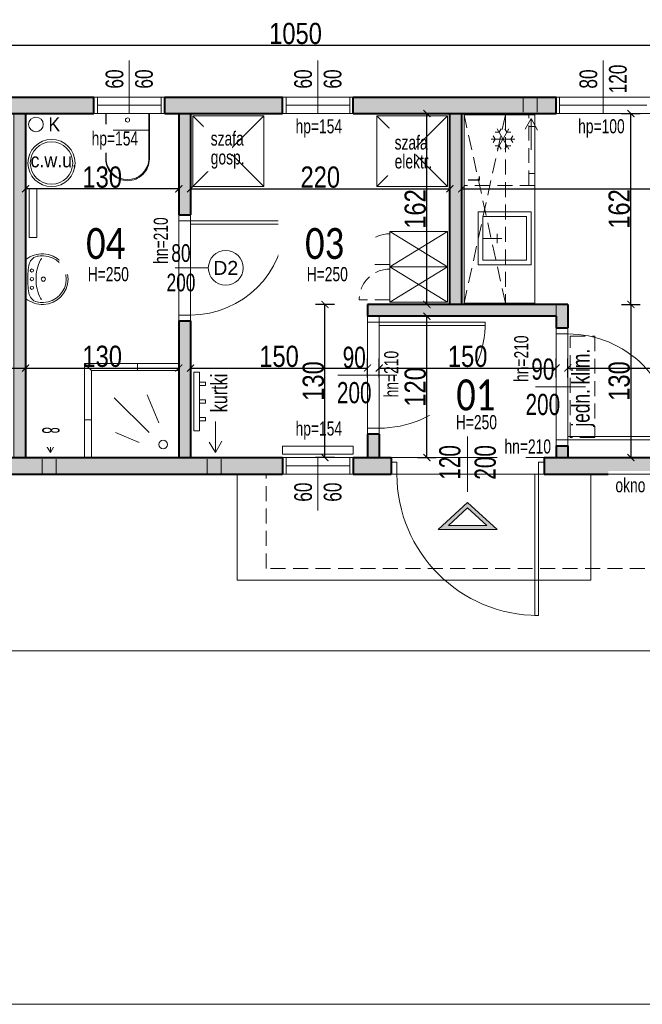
# Model space of a CAD drawing. Header units: millimetres. Extents: x -1089 to 15716, y 0 to 2047.
# Tile 3 of 5: x 1797 to 2325, y 381 to 1217. Entities that reach past the tile are written whole.
import ezdxf
from ezdxf.enums import TextEntityAlignment as Align

# ---------------------------------------------------------------- set-up
doc = ezdxf.new("R2010")
doc.units = ezdxf.units.MM
doc.header["$PDMODE"] = 35
doc.header["$PDSIZE"] = -5
doc.linetypes.add('DASHED', pattern=[19.05, 12.7, -6.35])
for name, color, linetype, lineweight, plot in [('_niewidoczna', 121, 'Continuous', 30, False), ('_obwiednie', 21, 'Continuous', 9, False), ('_powierzchnie', 30, 'Continuous', 9, False)]:
    doc.layers.add(name, color=color, linetype=linetype, lineweight=lineweight, plot=plot)
for name, color, linetype, lineweight in [('_opisy', 7, 'Continuous', 13), ('_symbole', 7, 'Continuous', 13), ('_widok', 7, 'Continuous', 15), ('_wymiary', 7, 'Continuous', 15), ('A_drzwi_okna', 161, 'Continuous', 9), ('A_opisy pomieszczen', 181, 'Continuous', 13), ('A_przerywana konstrukcja', 253, 'DASHED', 5), ('A_wyposażenie_elektr', 50, 'Continuous', 5), ('A_ściany proj.', 7, 'Continuous', 40), ('AG__wymiary', 164, 'Continuous', 13), ('AG_A_wyposażenie_elektr', 20, 'Continuous', 5), ('AG_A_wyposażenie_sanitarne', 84, 'Continuous', 0), ('AG_opis stolarka', 7, 'Continuous', 9)]:
    doc.layers.add(name, color=color, linetype=linetype, lineweight=lineweight)
doc.layers.add('A_HATCH', color=8, linetype='Continuous')
doc.layers.add('AG_A_wyposażenie_meble', color=7, linetype='Continuous', lineweight=0, true_color=0x7f7f7f)
doc.styles.add('1_100', font='arial.ttf', dxfattribs={"width": 0.8, "height": 25})
doc.styles.add('1_50', font='arial.ttf', dxfattribs={"width": 0.8, "height": 18})
doc.styles.add('ARCHAG', font='calibri.ttf', dxfattribs={"width": 0.8})
doc.styles.get("Standard").update_dxf_attribs({"font": 'arial.ttf'})
doc.dimstyles.new('1_50', dxfattribs={"dimtxt": 18, "dimasz": 6, "dimexe": 8, "dimexo": 0.625, "dimtad": 1, "dimdec": 0, "dimtxsty": '1_50', "dimblk": 'ARCHTICK', "dimcen": 2.5, "dimclrd": 256, "dimclre": 256, "dimclrt": 256, "dimadec": 0, "dimazin": 0, "dimtfac": 1, "dimtmove": 1, "dimatfit": 3, "dimldrblk": 'ARCHTICK', "dimfxl": 8, "dimfxlon": 1, "dimarcsym": 0})

# ---------------------------------------------------------------- blocks, each defined once
blk = doc.blocks.new('D100')
blk.add_line((-65, -25), (-65, 25))
for points in [[(-5, 10), (-8, 10), (-8, 130), (-5, 130)], [(-125, 0), (-130, 0), (-130, 10), (-125, 10)], [(0, 0), (-5, 0), (-5, 10), (0, 10)]]:
    blk.add_lwpolyline(points, close=True)
blk.add_arc((-5, 10), 120, 90, 180)
blk = doc.blocks.new('symbol wejście drugorzędne')
h = blk.add_hatch(color=256)
edge = h.paths.add_edge_path()
edge.add_line((-50, 45.8), (50, 45.8))
h.paths.add_polyline_path([(-50, 45.8), (50, 45.8), (0, 0)])
h.paths.add_polyline_path([(0, 9.2), (32.5, 39), (-32.5, 39)], flags=16)
for points in [[(-50, 45.8), (50, 45.8), (0, 0), (-50, 45.8)], [(-32.5, 39), (32.5, 39), (0, 9.2)]]:
    blk.add_lwpolyline(points, close=True)
blk = doc.blocks.new('zlew 1-komor2')
for points in [[(-22.5, 0), (22.5, 0), (22.5, -45), (-22.5, -45)], [(-18.5, -4), (18.5, -4), (18.5, -41), (-18.5, -41)]]:
    blk.add_lwpolyline(points, close=True)
for points in [[(0, -20), (0, -4)], [(-4, -16), (4, -16)]]:
    blk.add_lwpolyline(points)
blk = doc.blocks.new('LODÓWKA_SYMBOL')
for p, q in [((-12, 27), (-29.32, 17)), ((-12, 17), (-29.32, 27)), ((-29.32, 23.69), (-26.46, 25.35)), ((-26.46, 28.65), (-26.46, 25.35)), ((-23.53, 30.35), (-20.66, 28.69)), ((-20.66, 12), (-20.66, 32)), ((-17.8, 30.35), (-20.66, 28.69)), ((-14.87, 28.65), (-14.87, 25.35)), ((-12, 23.69), (-14.87, 25.35)), ((-29.32, 20.31), (-26.46, 18.65)), ((-26.46, 18.65), (-26.46, 15.35)), ((-12, 20.31), (-14.87, 18.65)), ((-14.87, 18.65), (-14.87, 15.35)), ((-23.53, 13.65), (-20.66, 15.31)), ((-17.8, 13.65), (-20.66, 15.31))]:
    blk.add_line(p, q)
blk = doc.blocks.new('LODÓWKA 60')
at = {"linetype": 'DASHED'}
for p, q in [((-50, -65), (-50, -70)), ((-10, -65), (-10, -70))]:
    blk.add_line(p, q, dxfattribs=at)
blk.add_lwpolyline([(-60, -10), (0, -10), (0, -70), (-60, -70)], close=True, dxfattribs=at)
blk.add_lwpolyline([(-60, -70), (-60, -65), (0, -65)], dxfattribs=at)
blk.add_blockref('LODÓWKA_SYMBOL', (0, -65))
at = {"insert": (-50.56, -18.38), "char_height": 10, "width": 12, "attachment_point": 5, "style": 'ARCHAG'}
blk.add_mtext('\\pxql;{\\W0.7;L}', dxfattribs=at)
blk = doc.blocks.new('szafka socjal 30x49')
for p, q in [((0, 0), (-49, 30)), ((-49, 0), (0, 30))]:
    blk.add_line(p, q)
at = {"linetype": 'DASHED'}
blk.add_line((-49, 2), (-75, 2), dxfattribs=at)
blk.add_lwpolyline([(-49, 30), (0, 30), (0, 0), (-49, 0)], close=True)
blk.add_arc((-49, 2), 26, 90, 180, dxfattribs=at)
blk = doc.blocks.new('PRYSZNIC_80')
for points in [[(74, 0), (80, 0), (80, 74), (80, 80), (0, 80), (0, 74)], [(35, 80), (35, 74)], [(74, 74), (80, 80)], [(17.01, 29.51), (26.81, 53.15)], [(25.31, 21.22), (54.75, 50.65)], [(74, 32), (80, 32)], [(33.61, 12.92), (53.59, 21.2)]]:
    blk.add_lwpolyline(points)
blk.add_lwpolyline([(74, 0), (74, 74), (0, 74), (0, 0)], close=True)
blk.add_circle((13.21, 11.13), 3.65)
blk = doc.blocks.new('UMYWALKA 2')
for points in [[(36, -0.01, -0.404815), (15.14, -21.41, -0.176085), (0.3, -16.65, -0.232056), (0, -16.04), (0, 0), (0, 16.04, -0.232056), (0.3, 16.65, -0.176085), (15.14, 21.41, -0.404715), (36, -0.01)], [(13.52, 17.65, 0.040596), (12.77, 16.26, 0.125199), (8.9, 0, 0.125199), (12.77, -16.26, 0.040596), (13.52, -17.65)]]:
    blk.add_lwpolyline(points, format="xyb")
for points in [[(34.41, 0, 0.404815), (15.1, 19.82, 0.074583), (9.68, 19.35, 0.158422), (5.03, 16.49, 0.150216), (2.71, 11.61, 0.021002), (1.94, 4.65, 0.008328), (1.82, 0, 0.008328), (1.94, -4.65, 0.021002), (2.71, -11.61, 0.150216), (5.03, -16.49, 0.158422), (9.68, -19.35, 0.074583), (15.1, -19.82, 0.404815)], [(6.7, 0, 1), (3.99, 0, 1)], [(16.84, 0, 1), (13.35, 0, 1)]]:
    blk.add_lwpolyline(points, format="xyb", close=True)
for centre in [(5.34, 7.35), (5.34, -7.35)]:
    blk.add_circle(centre, 1.35)
blk = doc.blocks.new('WC 2')
blk.add_line((14, -18.5), (14, 18.5))
for points in [[(51.8, -12.9, 0.192948), (57, 0, 0.192948), (51.8, 12.9, 0.196246), (38.5, 18.5), (0, 18.5), (0, 0), (0, -18.5), (38.5, -18.5, 0.196246), (51.8, -12.9)], [(0, -18.15), (39.71, -18.15, 0.383501), (56, 0, 0.383501), (39.71, 18.15), (0, 18.15)]]:
    blk.add_lwpolyline(points, format="xyb")
blk.add_lwpolyline([(7.25, 0, 1), (3.75, 0, 1)], format="xyb", close=True)
blk = doc.blocks.new('D80')
blk.add_line((45, 35), (45, -15))
for points in [[(0, 10), (5, 10), (5, 0), (0, 0)], [(85, 10), (90, 10), (90, 0), (85, 0)], [(5, 0), (8, 0), (8, -80), (5, -80)]]:
    blk.add_lwpolyline(points, close=True)
blk.add_arc((5, 0), 80, 270, 0)
blk = doc.blocks.new('D2')
blk.add_circle((0, 0), 28.1)
at = {"insert": (0, 0), "char_height": 22.5, "width": 43.215, "attachment_point": 5}
blk.add_mtext('D2', dxfattribs=at)
blk = doc.blocks.new('D90')
blk.add_line((50, 35), (50, -15))
for points in [[(0, 10), (5, 10), (5, 0), (0, 0)], [(95, 10), (100, 10), (100, 0), (95, 0)], [(5, 0), (8, 0), (8, -90), (5, -90)]]:
    blk.add_lwpolyline(points, close=True)
blk.add_arc((5, 0), 90, 270, 0)
blk = doc.blocks.new('_ArchTick')
at = {"color": 0, "linetype": 'ByBlock', "const_width": 0.15}
blk.add_lwpolyline([(-0.5, -0.5), (0.5, 0.5)], dxfattribs=at)
blk = doc.blocks.new('*D22')
at = {"layer": 'AG__wymiary', "lineweight": -2, "ltscale": 50}
for p, q in [((1802.1, 913.42), (1802.1, 929.42)), ((1932.1, 913.42), (1932.1, 929.42)), ((1802.1, 921.42), (1932.1, 921.42))]:
    blk.add_line(p, q, dxfattribs=at)
at = {"layer": 'Defpoints', "color": 0, "ltscale": 50}
for p in [(1932.1, 921.42), (1802.1, 845.4), (1932.1, 845.4)]:
    blk.add_point(p, dxfattribs=at)
at = {"layer": 'AG__wymiary', "lineweight": -2, "ltscale": 50, "xscale": 6, "yscale": 6, "zscale": 6, "rotation": 180}
blk.add_blockref('_ArchTick', (1802.1, 921.42), dxfattribs=at)
at = {"layer": 'AG__wymiary', "lineweight": -2, "ltscale": 50, "xscale": 6, "yscale": 6, "zscale": 6}
blk.add_blockref('_ArchTick', (1932.1, 921.42), dxfattribs=at)
at = {"layer": 'AG__wymiary', "ltscale": 50, "insert": (1867.1, 931.25), "char_height": 18, "attachment_point": 5, "style": '1_50'}
blk.add_mtext('130', dxfattribs=at)
blk = doc.blocks.new('*D23')
at = {"layer": 'AG__wymiary', "lineweight": -2, "ltscale": 50}
for p, q in [((1942.1, 1081.56), (1942.1, 1065.56)), ((2162.1, 1081.56), (2162.1, 1065.56)), ((1942.1, 1073.56), (2162.1, 1073.56))]:
    blk.add_line(p, q, dxfattribs=at)
at = {"layer": 'Defpoints', "color": 0, "ltscale": 50}
for p in [(1942.1, 1137.4), (2162.1, 1137.4), (2162.1, 1073.56)]:
    blk.add_point(p, dxfattribs=at)
at = {"layer": 'AG__wymiary', "lineweight": -2, "ltscale": 50, "xscale": 6, "yscale": 6, "zscale": 6, "rotation": 180}
blk.add_blockref('_ArchTick', (1942.1, 1073.56), dxfattribs=at)
at = {"layer": 'AG__wymiary', "lineweight": -2, "ltscale": 50, "xscale": 6, "yscale": 6, "zscale": 6}
blk.add_blockref('_ArchTick', (2162.1, 1073.56), dxfattribs=at)
at = {"layer": 'AG__wymiary', "ltscale": 50, "insert": (2052.1, 1083.37), "char_height": 18, "attachment_point": 5, "style": '1_50'}
blk.add_mtext('220', dxfattribs=at)
blk = doc.blocks.new('*D24')
at = {"layer": 'AG__wymiary', "lineweight": -2, "ltscale": 50}
for p, q in [((2172.1, 1081.56), (2172.1, 1065.56)), ((2542.1, 1081.56), (2542.1, 1065.56)), ((2172.1, 1073.56), (2542.1, 1073.56))]:
    blk.add_line(p, q, dxfattribs=at)
at = {"layer": 'Defpoints', "color": 0, "ltscale": 50}
for p in [(2172.1, 1137.4), (2542.1, 1137.4), (2542.1, 1073.56)]:
    blk.add_point(p, dxfattribs=at)
at = {"layer": 'AG__wymiary', "lineweight": -2, "ltscale": 50, "xscale": 6, "yscale": 6, "zscale": 6, "rotation": 180}
blk.add_blockref('_ArchTick', (2172.1, 1073.56), dxfattribs=at)
at = {"layer": 'AG__wymiary', "lineweight": -2, "ltscale": 50, "xscale": 6, "yscale": 6, "zscale": 6}
blk.add_blockref('_ArchTick', (2542.1, 1073.56), dxfattribs=at)
at = {"layer": 'AG__wymiary', "ltscale": 50, "insert": (2357.1, 1083.38), "char_height": 18, "attachment_point": 5, "style": '1_50'}
blk.add_mtext('370', dxfattribs=at)
blk = doc.blocks.new('*D25')
at = {"layer": 'AG__wymiary', "lineweight": -2, "ltscale": 50}
for p, q in [((1520.1, 913.42), (1520.1, 929.42)), ((1802.1, 929.42), (1802.1, 913.42)), ((1520.1, 921.42), (1802.1, 921.42))]:
    blk.add_line(p, q, dxfattribs=at)
at = {"layer": 'Defpoints', "color": 0, "ltscale": 50}
for p in [(1802.1, 1137.4), (1802.1, 921.42), (1520.1, 831.4)]:
    blk.add_point(p, dxfattribs=at)
at = {"layer": 'AG__wymiary', "lineweight": -2, "ltscale": 50, "xscale": 6, "yscale": 6, "zscale": 6, "rotation": 180}
blk.add_blockref('_ArchTick', (1520.1, 921.42), dxfattribs=at)
at = {"layer": 'AG__wymiary', "lineweight": -2, "ltscale": 50, "xscale": 6, "yscale": 6, "zscale": 6}
blk.add_blockref('_ArchTick', (1802.1, 921.42), dxfattribs=at)
at = {"layer": 'AG__wymiary', "ltscale": 50, "insert": (1661.1, 931.24), "char_height": 18, "attachment_point": 5, "style": '1_50'}
blk.add_mtext('282', dxfattribs=at)
blk = doc.blocks.new('*D26')
at = {"layer": 'AG__wymiary', "lineweight": -2, "ltscale": 50}
for p, q in [((2102.1, 913.42), (2102.1, 929.42)), ((2252.1, 913.42), (2252.1, 929.42)), ((2102.1, 921.42), (2252.1, 921.42))]:
    blk.add_line(p, q, dxfattribs=at)
at = {"layer": 'Defpoints', "color": 0, "ltscale": 50}
for p in [(2252.1, 921.42), (2102.1, 845.4), (2252.1, 845.4)]:
    blk.add_point(p, dxfattribs=at)
at = {"layer": 'AG__wymiary', "lineweight": -2, "ltscale": 50, "xscale": 6, "yscale": 6, "zscale": 6, "rotation": 180}
blk.add_blockref('_ArchTick', (2102.1, 921.42), dxfattribs=at)
at = {"layer": 'AG__wymiary', "lineweight": -2, "ltscale": 50, "xscale": 6, "yscale": 6, "zscale": 6}
blk.add_blockref('_ArchTick', (2252.1, 921.42), dxfattribs=at)
at = {"layer": 'AG__wymiary', "ltscale": 50, "insert": (2177.1, 931.24), "char_height": 18, "attachment_point": 5, "style": '1_50'}
blk.add_mtext('150', dxfattribs=at)
blk = doc.blocks.new('*D27')
at = {"layer": 'AG__wymiary', "lineweight": -2, "ltscale": 50}
for p, q in [((2262.1, 913.42), (2262.1, 929.42)), ((2542.1, 913.42), (2542.1, 929.42)), ((2262.1, 921.42), (2542.1, 921.42))]:
    blk.add_line(p, q, dxfattribs=at)
at = {"layer": 'Defpoints', "color": 0, "ltscale": 50}
for p in [(2542.1, 921.42), (2262.1, 845.4), (2542.1, 845.4)]:
    blk.add_point(p, dxfattribs=at)
at = {"layer": 'AG__wymiary', "lineweight": -2, "ltscale": 50, "xscale": 6, "yscale": 6, "zscale": 6, "rotation": 180}
blk.add_blockref('_ArchTick', (2262.1, 921.42), dxfattribs=at)
at = {"layer": 'AG__wymiary', "lineweight": -2, "ltscale": 50, "xscale": 6, "yscale": 6, "zscale": 6}
blk.add_blockref('_ArchTick', (2542.1, 921.42), dxfattribs=at)
at = {"layer": 'AG__wymiary', "ltscale": 50, "insert": (2402.1, 931.24), "char_height": 18, "attachment_point": 5, "style": '1_50'}
blk.add_mtext('280', dxfattribs=at)
blk = doc.blocks.new('*D29')
at = {"layer": 'AG__wymiary', "lineweight": -2, "ltscale": 50}
for p, q in [((2134.54, 965.4), (2150.54, 965.4)), ((2142.54, 845.4), (2142.54, 965.4)), ((2134.54, 845.4), (2150.54, 845.4))]:
    blk.add_line(p, q, dxfattribs=at)
at = {"layer": 'Defpoints', "color": 0, "ltscale": 50}
for p in [(2102.1, 965.4), (2142.54, 965.4), (2102.1, 845.4)]:
    blk.add_point(p, dxfattribs=at)
at = {"layer": 'AG__wymiary', "lineweight": -2, "ltscale": 50, "xscale": 6, "yscale": 6, "zscale": 6}
for p, rotation in [((2142.54, 965.4), 90), ((2142.54, 845.4), 270)]:
    blk.add_blockref('_ArchTick', p, dxfattribs=dict(at, rotation=rotation))
at = {"layer": 'AG__wymiary', "ltscale": 50, "insert": (2132.72, 905.4), "char_height": 18, "attachment_point": 5, "rotation": 90, "style": '1_50'}
blk.add_mtext('120', dxfattribs=at)
blk = doc.blocks.new('*D30')
at = {"layer": 'AG__wymiary', "lineweight": -2, "ltscale": 50}
for p, q in [((2307.56, 1137.4), (2323.56, 1137.4)), ((2315.56, 975.4), (2315.56, 1137.4)), ((2307.56, 975.4), (2323.56, 975.4))]:
    blk.add_line(p, q, dxfattribs=at)
at = {"layer": 'Defpoints', "color": 0, "ltscale": 50}
for p in [(2172.1, 1137.4), (2315.56, 1137.4), (2172.1, 975.4)]:
    blk.add_point(p, dxfattribs=at)
at = {"layer": 'AG__wymiary', "lineweight": -2, "ltscale": 50, "xscale": 6, "yscale": 6, "zscale": 6}
for p, rotation in [((2315.56, 1137.4), 90), ((2315.56, 975.4), 270)]:
    blk.add_blockref('_ArchTick', p, dxfattribs=dict(at, rotation=rotation))
at = {"layer": 'AG__wymiary', "ltscale": 50, "insert": (2305.74, 1056.4), "char_height": 18, "attachment_point": 5, "rotation": 90, "style": '1_50'}
blk.add_mtext('162', dxfattribs=at)
blk = doc.blocks.new('*D31')
at = {"layer": 'AG__wymiary', "lineweight": -2, "ltscale": 50}
for p, q in [((2307.56, 975.4), (2323.56, 975.4)), ((2315.56, 975.4), (2315.56, 845.4)), ((2307.56, 845.4), (2323.56, 845.4))]:
    blk.add_line(p, q, dxfattribs=at)
at = {"layer": 'Defpoints', "color": 0, "ltscale": 50}
for p in [(2262.1, 975.4), (2262.1, 845.4), (2315.56, 845.4)]:
    blk.add_point(p, dxfattribs=at)
at = {"layer": 'AG__wymiary', "lineweight": -2, "ltscale": 50, "xscale": 6, "yscale": 6, "zscale": 6}
for p, rotation in [((2315.56, 975.4), 90), ((2315.56, 845.4), 270)]:
    blk.add_blockref('_ArchTick', p, dxfattribs=dict(at, rotation=rotation))
at = {"layer": 'AG__wymiary', "ltscale": 50, "insert": (2305.73, 910.4), "char_height": 18, "attachment_point": 5, "rotation": 90, "style": '1_50'}
blk.add_mtext('130', dxfattribs=at)
blk = doc.blocks.new('*D33')
at = {"layer": 'AG__wymiary', "lineweight": -2, "ltscale": 50}
for p, q in [((1506.1, 1187.44), (1506.1, 1203.44)), ((2556.1, 1187.44), (2556.1, 1203.44)), ((1506.1, 1195.44), (2556.1, 1195.44))]:
    blk.add_line(p, q, dxfattribs=at)
at = {"layer": 'Defpoints', "color": 0, "ltscale": 50}
for p in [(2556.1, 1195.44), (1506.1, 1151.4), (2556.1, 1151.4)]:
    blk.add_point(p, dxfattribs=at)
at = {"layer": 'AG__wymiary', "lineweight": -2, "ltscale": 50, "xscale": 6, "yscale": 6, "zscale": 6, "rotation": 180}
blk.add_blockref('_ArchTick', (1506.1, 1195.44), dxfattribs=at)
at = {"layer": 'AG__wymiary', "lineweight": -2, "ltscale": 50, "xscale": 6, "yscale": 6, "zscale": 6}
blk.add_blockref('_ArchTick', (2556.1, 1195.44), dxfattribs=at)
at = {"layer": 'AG__wymiary', "ltscale": 50, "insert": (2031.1, 1205.25), "char_height": 18, "attachment_point": 5, "style": '1_50'}
blk.add_mtext('1050', dxfattribs=at)
blk = doc.blocks.new('*D35')
at = {"layer": 'AG__wymiary', "lineweight": -2, "ltscale": 50}
for p, q in [((1802.1, 1081.56), (1802.1, 1065.56)), ((1932.1, 1081.56), (1932.1, 1065.56)), ((1932.1, 1073.56), (1802.1, 1073.56))]:
    blk.add_line(p, q, dxfattribs=at)
at = {"layer": 'Defpoints', "color": 0, "ltscale": 50}
for p in [(1802.1, 1137.4), (1932.1, 1137.4), (1802.1, 1073.56)]:
    blk.add_point(p, dxfattribs=at)
at = {"layer": 'AG__wymiary', "lineweight": -2, "ltscale": 50, "xscale": 6, "yscale": 6, "zscale": 6, "rotation": 180}
blk.add_blockref('_ArchTick', (1802.1, 1073.56), dxfattribs=at)
at = {"layer": 'AG__wymiary', "lineweight": -2, "ltscale": 50, "xscale": 6, "yscale": 6, "zscale": 6}
blk.add_blockref('_ArchTick', (1932.1, 1073.56), dxfattribs=at)
at = {"layer": 'AG__wymiary', "ltscale": 50, "insert": (1867.1, 1083.38), "char_height": 18, "attachment_point": 5, "style": '1_50'}
blk.add_mtext('130', dxfattribs=at)
blk = doc.blocks.new('*D37')
at = {"layer": 'AG__wymiary', "lineweight": -2, "ltscale": 50}
for p, q in [((1942.1, 913.42), (1942.1, 929.42)), ((2092.1, 913.42), (2092.1, 929.42)), ((1942.1, 921.42), (2092.1, 921.42))]:
    blk.add_line(p, q, dxfattribs=at)
at = {"layer": 'Defpoints', "color": 0, "ltscale": 50}
for p in [(2092.1, 921.42), (1942.1, 845.4), (2092.1, 845.4)]:
    blk.add_point(p, dxfattribs=at)
at = {"layer": 'AG__wymiary', "lineweight": -2, "ltscale": 50, "xscale": 6, "yscale": 6, "zscale": 6, "rotation": 180}
blk.add_blockref('_ArchTick', (1942.1, 921.42), dxfattribs=at)
at = {"layer": 'AG__wymiary', "lineweight": -2, "ltscale": 50, "xscale": 6, "yscale": 6, "zscale": 6}
blk.add_blockref('_ArchTick', (2092.1, 921.42), dxfattribs=at)
at = {"layer": 'AG__wymiary', "ltscale": 50, "insert": (2017.1, 931.24), "char_height": 18, "attachment_point": 5, "style": '1_50'}
blk.add_mtext('150', dxfattribs=at)
blk = doc.blocks.new('*D38')
at = {"layer": 'AG__wymiary', "lineweight": -2, "ltscale": 50}
for p, q in [((2064.08, 975.4), (2048.08, 975.4)), ((2056.08, 845.4), (2056.08, 975.4)), ((2064.08, 845.4), (2048.08, 845.4))]:
    blk.add_line(p, q, dxfattribs=at)
at = {"layer": 'Defpoints', "color": 0, "ltscale": 50}
for p in [(2056.08, 975.4), (2092.1, 975.4), (2092.1, 845.4)]:
    blk.add_point(p, dxfattribs=at)
at = {"layer": 'AG__wymiary', "lineweight": -2, "ltscale": 50, "xscale": 6, "yscale": 6, "zscale": 6}
for p, rotation in [((2056.08, 975.4), 90), ((2056.08, 845.4), 270)]:
    blk.add_blockref('_ArchTick', p, dxfattribs=dict(at, rotation=rotation))
at = {"layer": 'AG__wymiary', "ltscale": 50, "insert": (2046.26, 910.4), "char_height": 18, "attachment_point": 5, "rotation": 90, "style": '1_50'}
blk.add_mtext('130', dxfattribs=at)
blk = doc.blocks.new('*D39')
at = {"layer": 'AG__wymiary', "lineweight": -2, "ltscale": 50}
for p, q in [((2134.54, 1137.4), (2150.54, 1137.4)), ((2142.54, 975.4), (2142.54, 1137.4)), ((2134.54, 975.4), (2150.54, 975.4))]:
    blk.add_line(p, q, dxfattribs=at)
at = {"layer": 'Defpoints', "color": 0, "ltscale": 50}
for p in [(2092.1, 1137.4), (2142.54, 1137.4), (2092.1, 975.4)]:
    blk.add_point(p, dxfattribs=at)
at = {"layer": 'AG__wymiary', "lineweight": -2, "ltscale": 50, "xscale": 6, "yscale": 6, "zscale": 6}
for p, rotation in [((2142.54, 1137.4), 90), ((2142.54, 975.4), 270)]:
    blk.add_blockref('_ArchTick', p, dxfattribs=dict(at, rotation=rotation))
at = {"layer": 'AG__wymiary', "ltscale": 50, "insert": (2132.72, 1056.4), "char_height": 18, "attachment_point": 5, "rotation": 90, "style": '1_50'}
blk.add_mtext('162', dxfattribs=at)

msp = doc.modelspace()

# ---------------------------------------------------------------- hatches: boundary and pattern name
at = {"layer": 'A_HATCH', "ltscale": 50}
h = msp.add_hatch(color=256, dxfattribs=at)
h.dxf.hatch_style = 1
h.paths.add_polyline_path([(2020.1, 831.4), (1520.1, 831.4), (1520.1, 845.4), (2020.1, 845.4)])
h.paths.add_polyline_path([(2332.1, 1137.4), (2556.1, 1137.4), (2556.1, 1151.4), (2332.1, 1151.4)])
h.paths.add_polyline_path([(2080.1, 1137.4), (2252.1, 1137.4), (2252.1, 1151.4), (2080.1, 1151.4)])
h.paths.add_polyline_path([(2352.1, 831.4), (2242.1, 831.4), (2242.1, 845.4), (2352.1, 845.4)])
h.paths.add_polyline_path([(2542.1, 931.4), (2556.1, 931.4), (2556.1, 831.4), (2542.1, 831.4)])
h.paths.add_polyline_path([(2542.1, 1137.4), (2556.1, 1137.4), (2556.1, 1051.4), (2542.1, 1051.4)])
h.paths.add_polyline_path([(1506.1, 831.4), (1520.1, 831.4), (1520.1, 911.4), (1506.1, 911.4)])
h.paths.add_polyline_path([(1520.1, 1071.4), (1506.1, 1071.4), (1506.1, 1151.4), (1520.1, 1151.4)])
h.paths.add_polyline_path([(2542.1, 831.4), (2472.1, 831.4), (2472.1, 845.4), (2542.1, 845.4)])
h.paths.add_polyline_path([(2112.1, 831.4), (2080.1, 831.4), (2080.1, 845.4), (2112.1, 845.4)])
h.paths.add_polyline_path([(1860.1, 1137.4), (1860.1, 1151.4), (1520.1, 1151.4), (1520.1, 1137.4)])
h.paths.add_polyline_path([(1920.1, 1151.4), (2020.1, 1151.4), (2020.1, 1137.4), (1920.1, 1137.4)])
h = msp.add_hatch(color=256, dxfattribs=at)
h.dxf.hatch_style = 1
h.paths.add_polyline_path([(1792.1, 845.4), (1802.1, 845.4), (1802.1, 1137.4), (1792.1, 1137.4)])
h.paths.add_polyline_path([(2162.1, 975.4), (2172.1, 975.4), (2172.1, 1137.4), (2162.1, 1137.4)])
h.paths.add_polyline_path([(2092.1, 965.4), (2252.1, 965.4), (2252.1, 975.4), (2092.1, 975.4)])
h.paths.add_polyline_path([(1932.1, 1137.4), (1942.1, 1137.4), (1942.1, 1051.4), (1932.1, 1051.4)])
h.paths.add_polyline_path([(1932.1, 961.4), (1942.1, 961.4), (1942.1, 845.4), (1932.1, 845.4)])
h.paths.add_polyline_path([(2092.1, 845.4), (2102.1, 845.4), (2102.1, 865.4), (2092.1, 865.4)])
h.paths.add_polyline_path([(2252.1, 975.4), (2262.1, 975.4), (2262.1, 955.4), (2252.1, 955.4)])
h.paths.add_polyline_path([(2262.1, 855.4), (2252.1, 855.4), (2252.1, 845.4), (2262.1, 845.4)])

# ---------------------------------------------------------------- linework, layer by layer
at = {"layer": '_obwiednie', "ltscale": 50}
for points in [[(1520.1, 1137.4), (2020.1, 1137.4), (2020.1, 1151.4), (1520.1, 1151.4)], [(2080.1, 1137.4), (2252.1, 1137.4), (2252.1, 1151.4), (2080.1, 1151.4)], [(1792.1, 1137.4), (1802.1, 1137.4), (1802.1, 845.4), (1792.1, 845.4)], [(2162.1, 975.4), (2172.1, 975.4), (2172.1, 1137.4), (2162.1, 1137.4)], [(2092.1, 965.4), (2252.1, 965.4), (2252.1, 975.4), (2092.1, 975.4)], [(2252.1, 975.4), (2262.1, 975.4), (2262.1, 955.4), (2252.1, 955.4)], [(1932.1, 845.4), (1942.1, 845.4), (1942.1, 961.4), (1932.1, 961.4)], [(2092.1, 845.4), (2102.1, 845.4), (2102.1, 865.4), (2092.1, 865.4)], [(2262.1, 855.4), (2252.1, 855.4), (2252.1, 845.4), (2262.1, 845.4)], [(2020.1, 831.4), (1520.1, 831.4), (1520.1, 845.4), (2020.1, 845.4)], [(2112.1, 831.4), (2080.1, 831.4), (2080.1, 845.4), (2112.1, 845.4)]]:
    msp.add_lwpolyline(points, close=True, dxfattribs=at)
at = {"layer": '_opisy'}
msp.add_lwpolyline([(1981.6, 831.4), (1981.6, 741.4), (2281.6, 741.4), (2281.6, 831.4)], dxfattribs=at)
at = {"layer": '_symbole'}
for points in [[(2231.1, 1106.7), (2231.1, 1133.14), (2236.5, 1123.39), (2231.1, 1133.14), (2225.97, 1124.16)], [(1823.1, 876.1), (1823.1, 849.66), (1828.5, 859.41), (1823.1, 849.66), (1817.97, 858.64)], [(1963.1, 876.1), (1963.1, 849.66), (1968.5, 859.41), (1963.1, 849.66), (1957.97, 858.64)]]:
    msp.add_lwpolyline(points, dxfattribs=at)
at = {"layer": '_widok'}
for points in [[(1860.1, 1151.4), (1920.1, 1151.4), (1920.1, 1137.4), (1860.1, 1137.4)], [(2020.1, 1151.4), (2080.1, 1151.4), (2080.1, 1137.4), (2020.1, 1137.4)], [(2252.1, 1151.4), (2332.1, 1151.4), (2332.1, 1137.4), (2252.1, 1137.4)], [(2020.1, 831.4), (2080.1, 831.4), (2080.1, 845.4), (2020.1, 845.4)], [(2556.1, 681.4), (1356.1, 681.4), (1356.1, 381.4), (2556.1, 381.4)]]:
    msp.add_lwpolyline(points, close=True, dxfattribs=at)
at = {"layer": '_wymiary'}
msp.add_line((2112.1, 831.4), (2242.1, 831.4), dxfattribs=at)
at = {"layer": 'A_drzwi_okna'}
for p, q in [((1890.1, 1182.4), (1890.1, 1137.4)), ((2050.1, 1182.4), (2050.1, 1137.4)), ((2292.1, 1182.4), (2292.1, 1137.4)), ((1863.1, 1144.4), (1917.1, 1144.4)), ((2023.1, 1144.4), (2077.1, 1144.4)), ((2255.1, 1144.4), (2329.1, 1144.4)), ((2050.1, 800.4), (2050.1, 845.4)), ((2023.1, 838.4), (2077.1, 838.4))]:
    msp.add_line(p, q, dxfattribs=at)
for points in [[(1860.1, 1151.4), (1860.1, 1137.4), (1863.1, 1137.4), (1863.1, 1151.4)], [(1920.1, 1151.4), (1920.1, 1137.4), (1917.1, 1137.4), (1917.1, 1151.4)], [(2020.1, 1151.4), (2020.1, 1137.4), (2023.1, 1137.4), (2023.1, 1151.4)], [(2080.1, 1151.4), (2080.1, 1137.4), (2077.1, 1137.4), (2077.1, 1151.4)], [(2252.1, 1151.4), (2252.1, 1137.4), (2255.1, 1137.4), (2255.1, 1151.4)], [(2020.1, 831.4), (2020.1, 845.4), (2023.1, 845.4), (2023.1, 831.4)], [(2080.1, 831.4), (2080.1, 845.4), (2077.1, 845.4), (2077.1, 831.4)]]:
    msp.add_lwpolyline(points, close=True, dxfattribs=at)
at = {"layer": 'A_opisy pomieszczen'}
for points in [[(1896.19, 1011.88), (1843.88, 1011.88), (1843.88, 1042.07), (1896.19, 1042.07)], [(2081.96, 1011.88), (2029.64, 1011.88), (2029.64, 1042.07), (2081.96, 1042.07)]]:
    msp.add_lwpolyline(points, close=True, dxfattribs=at)
at = {"layer": 'A_przerywana konstrukcja'}
for points in [[(2224.1, 1151.37), (2224.1, 1133.4)], [(2236.1, 1151.37), (2236.1, 1133.4)], [(1816.1, 831.43), (1816.1, 849.4)], [(1828.1, 831.43), (1828.1, 849.4)], [(1956.1, 831.43), (1956.1, 849.4)], [(1968.1, 831.43), (1968.1, 849.4)]]:
    msp.add_lwpolyline(points, dxfattribs=at)
at = {"layer": 'A_wyposażenie_elektr'}
for points in [[(1805.1, 1032.13), (1805.1, 1073.4), (1811.76, 1073.4), (1811.76, 1032.13)], [(2080.1, 848.4), (2020.1, 848.4), (2020.1, 855.06), (2080.1, 855.06)]]:
    msp.add_lwpolyline(points, close=True, dxfattribs=at)
at = {"layer": 'A_wyposażenie_elektr', "linetype": 'DASHED'}
msp.add_lwpolyline([(2264.1, 948.4), (2285.1, 948.4), (2285.1, 862.4), (2264.1, 862.4)], close=True, dxfattribs=at)
at = {"layer": 'A_ściany proj.'}
for p, q in [((1506.1, 1151.4), (1860.1, 1151.4)), ((1860.1, 1137.4), (1860.1, 1151.4)), ((1920.1, 1137.4), (1920.1, 1151.4)), ((1920.1, 1151.4), (2020.1, 1151.4)), ((2020.1, 1137.4), (2020.1, 1151.4)), ((2080.1, 1137.4), (2080.1, 1151.4)), ((2080.1, 1151.4), (2252.1, 1151.4)), ((2252.1, 1137.4), (2252.1, 1151.4)), ((1520.1, 1137.4), (1860.1, 1137.4)), ((1802.1, 1137.4), (1802.1, 845.4)), ((1920.1, 1137.4), (2020.1, 1137.4)), ((1932.1, 1137.4), (1932.1, 1051.4)), ((1942.1, 1137.4), (1942.1, 1051.4)), ((2080.1, 1137.4), (2252.1, 1137.4)), ((2162.1, 975.4), (2162.1, 1137.4)), ((2172.1, 975.4), (2172.1, 1137.4)), ((1932.1, 1051.4), (1942.1, 1051.4)), ((2262.1, 975.4), (2092.1, 975.4)), ((2092.1, 975.4), (2092.1, 965.4)), ((2262.1, 975.4), (2262.1, 955.4)), ((1932.1, 961.4), (1942.1, 961.4)), ((1932.1, 961.4), (1932.1, 845.4)), ((1942.1, 961.4), (1942.1, 845.4)), ((2252.1, 965.4), (2092.1, 965.4)), ((2252.1, 965.4), (2252.1, 955.4)), ((2092.1, 865.4), (2092.1, 845.4)), ((2102.1, 865.4), (2102.1, 845.4)), ((2252.1, 855.4), (2252.1, 845.4)), ((2262.1, 855.4), (2262.1, 845.4)), ((1520.1, 845.4), (2020.1, 845.4)), ((2020.1, 845.4), (2020.1, 831.4)), ((2080.1, 845.4), (2080.1, 831.4)), ((2080.1, 845.4), (2112.1, 845.4)), ((2242.1, 845.4), (2352.1, 845.4)), ((1506.1, 831.4), (2020.1, 831.4)), ((2080.1, 831.4), (2112.1, 831.4)), ((2242.1, 831.4), (2352.1, 831.4))]:
    msp.add_line(p, q, dxfattribs=at)
for points in [[(2102.1, 965.4), (2092.1, 965.4)], [(2252.1, 955.4), (2262.1, 955.4)], [(2102.1, 865.4), (2092.1, 865.4)], [(2252.1, 855.4), (2262.1, 855.4)], [(2112.1, 845.4), (2112.1, 831.4)], [(2242.1, 845.4), (2242.1, 831.4)]]:
    msp.add_lwpolyline(points, dxfattribs=at)
at = {"layer": 'AG_A_wyposażenie_meble'}
for points in [[(1944.1, 1075.4), (1944.1, 1135.4), (2004.1, 1135.4), (2004.1, 1075.4)], [(2100.1, 1075.4), (2100.1, 1135.4), (2160.1, 1135.4), (2160.1, 1075.4)], [(2234.1, 976.4), (2174.1, 976.4), (2174.1, 1136.4), (2234.1, 1136.4)], [(1944.72, 917.98), (1949.72, 917.98), (1949.72, 867.98), (1944.72, 867.98)], [(1954.72, 909.48), (1949.72, 909.48), (1949.72, 906.48), (1954.72, 906.48)], [(1954.72, 894.48), (1949.72, 894.48), (1949.72, 891.48), (1954.72, 891.48)], [(1954.72, 879.48), (1949.72, 879.48), (1949.72, 876.48), (1954.72, 876.48)]]:
    msp.add_lwpolyline(points, close=True, dxfattribs=at)
for points in [[(2004.1, 1075.4), (1944.1, 1135.4)], [(1944.1, 1075.4), (2004.1, 1135.4)], [(2160.1, 1075.4), (2100.1, 1135.4)], [(2100.1, 1075.4), (2160.1, 1135.4)]]:
    msp.add_lwpolyline(points, dxfattribs=at)
at = {"layer": 'AG_A_wyposażenie_meble', "linetype": 'DASHED'}
msp.add_lwpolyline([(2209.1, 976.4), (2174.1, 976.4), (2174.1, 1136.4), (2209.1, 1136.4)], close=True, dxfattribs=at)
for points in [[(2209.1, 976.4), (2174.1, 1136.4)], [(2209.1, 1136.4), (2174.1, 976.4)]]:
    msp.add_lwpolyline(points, dxfattribs=at)
at = {"layer": 'AG_A_wyposażenie_sanitarne'}
for centre, radius in [((1810.85, 1128.15), 6.25), ((1824.1, 1095.4), 20), ((1824.1, 1095.4), 18)]:
    msp.add_circle(centre, radius, dxfattribs=at)

# ---------------------------------------------------------------- block references
at = {"layer": '_symbole', "xscale": 0.5, "yscale": 0.4999999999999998, "zscale": 0.5, "rotation": 180}
msp.add_blockref('symbol wejście drugorzędne', (2177.1, 807.25), dxfattribs=at)
at = {"layer": 'A_drzwi_okna', "xscale": -1}
for name, p, rotation in [('D80', (1942.1, 1051.4), 89.99999999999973), ('D90', (2102.1, 965.4), 89.99999999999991), ('D100', (2242.1, 841.4), 180)]:
    msp.add_blockref(name, p, dxfattribs=dict(at, rotation=rotation))
at = {"layer": 'A_drzwi_okna', "rotation": 90.00000000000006}
msp.add_blockref('D90', (2262.1, 855.4), dxfattribs=at)
at = {"layer": 'AG_A_wyposażenie_elektr', "rotation": 89.99999999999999}
msp.add_blockref('LODÓWKA 60', (2164.1, 1136.4), dxfattribs=at)
at = {"layer": 'AG_A_wyposażenie_meble', "rotation": 359.9999999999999}
for p in [(2160.1, 1007.4), (2160.1, 977.4)]:
    msp.add_blockref('szafka socjal 30x49', p, dxfattribs=at)
at = {"layer": 'AG_A_wyposażenie_sanitarne', "xscale": -1}
for name, p, rotation in [('WC 2', (1888.6, 1137.4), 89.9999999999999), ('zlew 1-komor2', (2186.01, 1031.4), 90.00000000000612), ('UMYWALKA 2', (1802.1, 996.88), 180)]:
    msp.add_blockref(name, p, dxfattribs=dict(at, rotation=rotation))
msp.add_blockref('PRYSZNIC_80', (1932.1, 845.4), dxfattribs=at)
at = {"layer": 'AG_opis stolarka', "xscale": 0.5250000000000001, "yscale": 0.5250000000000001, "zscale": 0.5250000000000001}
msp.add_blockref('D2', (1971.87, 1006.4), dxfattribs=at)

# ---------------------------------------------------------------- texts
at = {"layer": '_niewidoczna', "insert": (1973.39, 883.87), "char_height": 14, "width": 12, "attachment_point": 7, "rotation": 90, "style": '1_100'}
msp.add_mtext('\\pxql;{\\W0.7;kurtki}', dxfattribs=at)
at = {"layer": '_opisy', "style": '1_100', "width": 0.9}
for s, p in [('K', (1821.43, 1118.61)), ('c.w.u.', (1806.3, 1088.15))]:
    msp.add_text(s, height=12, dxfattribs=at).set_placement(p, align=Align.BOTTOM_LEFT)
at = {"layer": '_opisy', "attachment_point": 5, "rotation": 90, "style": '1_100'}
for s, insert, char_height in [('\\pxqc;{\\W0.7;60\\P60}', (1890.1, 1166.71), 15), ('\\pxqc;{\\W0.7;60\\P60}', (2050.1, 1166.71), 15), ('\\pxqc;{\\W0.7;80\\P\\pq*;120}', (2292.1, 1166.71), 15), ('\\pxqc;{\\W0.7;120\\P200}', (2177.1, 841.33), 18), ('\\pxqc;{\\W0.7;60\\P60}', (2050.1, 816.09), 15)]:
    msp.add_mtext(s, dxfattribs=dict(at, insert=insert, char_height=char_height))
at = {"layer": '_opisy', "attachment_point": 5, "style": '1_100'}
for s, insert, char_height in [('\\pxqc;{\\W0.7;80\\P200}', (1933.9, 1006.4), 15), ('\\pxqc;{\\W0.7;90\\P200}', (2080.9, 915.4), 18), ('\\pxqc;{\\W0.7;90\\P200}', (2240.9, 905.4), 18)]:
    msp.add_mtext(s, dxfattribs=dict(at, insert=insert, char_height=char_height))
at = {"layer": '_opisy', "insert": (2285.1, 954.21), "char_height": 15, "width": 82.5403, "attachment_point": 9, "rotation": 90, "style": '1_100'}
msp.add_mtext('\\pxql;{\\W0.7;jedn. klim.}', dxfattribs=at)

# ---------------------------------------------------------------- dimensions: what is measured, and where the dimension line sits
at = {"layer": 'AG__wymiary', "ltscale": 50}
for base, p1, p2, picture, middle in [((2556.1, 1195.44), (1506.1, 1151.4), (2556.1, 1151.4), '*D33', (2031.1, 1205.25)), ((2542.1, 921.42), (2262.1, 845.4), (2542.1, 845.4), '*D27', (2402.1, 931.24))]:
    dim = msp.add_linear_dim(base=base, p1=p1, p2=p2, dimstyle='1_50', dxfattribs=at)
    dim.commit()
    dim.dimension.update_dxf_attribs({"geometry": picture, "text_midpoint": middle})
dim = msp.add_linear_dim(base=(2315.56, 845.4), p1=(2262.1, 975.4), p2=(2262.1, 845.4), angle=90, dimstyle='1_50', dxfattribs=at)
dim.commit()
dim.dimension.update_dxf_attribs({"geometry": '*D31', "text_midpoint": (2305.73, 910.4)})

# ---------------------------------------------------------------- next in the draw order: texts
at = {"layer": '_opisy', "char_height": 12, "style": '1_100', "bg_fill": 2}
for s, insert, width, attachment_point in [('\\pxql;{\\W0.7;hp=154}', (2031.11, 1132.61), 12, 1), ('\\pxql;{\\W0.7;hp=100}', (2270.84, 1132.61), 12, 1), ('\\pxql;{\\W0.7;hp=154}', (1858.11, 1122.31), 12, 1), ('\\pxsm0.8,ql;{\\W0.7;szafa\\Pgosp.}', (1971.15, 1090.61), 12, 9), ('\\pxsm0.8,ql;{\\W0.7;szafa\\Pelektr.}', (2127.15, 1090.61), 12, 9), ('\\pxql;{\\W0.7;hp=154}', (2031.11, 860.49), 12, 7), ('\\pxsm0.8,ql;{\\W0.7;okno podawcze}', (2302.46, 827.98), 104.8087, 1)]:
    msp.add_mtext(s, dxfattribs=dict(at, insert=insert, width=width, attachment_point=attachment_point))
at = {"layer": '_opisy', "char_height": 12, "width": 12, "rotation": 90, "style": '1_100', "bg_fill": 2}
for insert, attachment_point in [((1922.94, 1009.86), 7), ((2228.77, 921.6), 9), ((2118.48, 908.51), 9)]:
    msp.add_mtext('\\pxql;{\\W0.7;hn=210}', dxfattribs=dict(at, insert=insert, attachment_point=attachment_point))
at = {"layer": '_opisy', "insert": (1823.1, 868.53), "char_height": 14, "attachment_point": 5, "rotation": 270, "style": '1_100', "bg_fill": 2}
msp.add_mtext('\\pxqc;{\\fCalibri|b0|i0|c0|p32;\\W0.5;8}', dxfattribs=at)
at = {"layer": 'A_opisy pomieszczen', "attachment_point": 5, "style": 'ARCHAG', "bg_fill": 2}
for s, insert, char_height, width in [('\\pxqc;03', (2055.8, 1026.98), 26.25, 52.3125), ('WAGA SAMOCHODOWA 12x3m', (2436.36, 660.45), 12.5, 301.4275)]:
    msp.add_mtext(s, dxfattribs=dict(at, insert=insert, char_height=char_height, width=width))

# ---------------------------------------------------------------- next in the draw order: linework, layer by layer
at = {"layer": '_obwiednie', "ltscale": 50}
for points in [[(1932.1, 1051.4), (1942.1, 1051.4), (1942.1, 1137.4), (1932.1, 1137.4)], [(2352.1, 831.4), (2242.1, 831.4), (2242.1, 845.4), (2352.1, 845.4)]]:
    msp.add_lwpolyline(points, close=True, dxfattribs=at)
at = {"layer": '_powierzchnie', "ltscale": 50}
msp.add_lwpolyline([(1932.1, 1137.4), (1802.1, 1137.4), (1802.1, 845.4), (1932.1, 845.4)], close=True, dxfattribs=at)
at = {"layer": 'A_opisy pomieszczen'}
msp.add_lwpolyline([(2210.19, 883.36), (2157.88, 883.36), (2157.88, 913.55), (2210.19, 913.55)], close=True, dxfattribs=at)
at = {"layer": 'AG_A_wyposażenie_meble', "linetype": 'DASHED'}
msp.add_lwpolyline([(2556.1, 831.4), (2556.1, 751.4), (2006.1, 751.4), (2006.1, 831.4)], dxfattribs=at)

# ---------------------------------------------------------------- next in the draw order: dimensions: what is measured, and where the dimension line sits
at = {"layer": 'AG__wymiary', "ltscale": 50}
for base, p1, p2, picture, middle in [((1802.1, 921.42), (1520.1, 831.4), (1802.1, 1137.4), '*D25', (1661.1, 931.24)), ((1802.1, 1073.56), (1932.1, 1137.4), (1802.1, 1137.4), '*D35', (1867.1, 1083.38)), ((2162.1, 1073.56), (1942.1, 1137.4), (2162.1, 1137.4), '*D23', (2052.1, 1083.37)), ((2542.1, 1073.56), (2172.1, 1137.4), (2542.1, 1137.4), '*D24', (2357.1, 1083.38)), ((1932.1, 921.42), (1802.1, 845.4), (1932.1, 845.4), '*D22', (1867.1, 931.25)), ((2092.1, 921.42), (1942.1, 845.4), (2092.1, 845.4), '*D37', (2017.1, 931.24))]:
    dim = msp.add_linear_dim(base=base, p1=p1, p2=p2, dimstyle='1_50', dxfattribs=at)
    dim.commit()
    dim.dimension.update_dxf_attribs({"geometry": picture, "text_midpoint": middle})
for base, p1, p2, picture, middle in [((2142.54, 1137.4), (2092.1, 975.4), (2092.1, 1137.4), '*D39', (2132.72, 1056.4)), ((2315.56, 1137.4), (2172.1, 975.4), (2172.1, 1137.4), '*D30', (2305.74, 1056.4)), ((2056.08, 975.4), (2092.1, 845.4), (2092.1, 975.4), '*D38', (2046.26, 910.4))]:
    dim = msp.add_linear_dim(base=base, p1=p1, p2=p2, angle=90, dimstyle='1_50', dxfattribs=at)
    dim.commit()
    dim.dimension.update_dxf_attribs({"geometry": picture, "text_midpoint": middle})

# ---------------------------------------------------------------- next in the draw order: texts
at = {"layer": 'A_opisy pomieszczen', "insert": (2184.04, 898.45), "char_height": 26.25, "width": 52.3125, "attachment_point": 5, "style": 'ARCHAG', "bg_fill": 2}
msp.add_mtext('\\pxqc;01', dxfattribs=at)

# ---------------------------------------------------------------- next in the draw order: linework, layer by layer
at = {"layer": '_powierzchnie', "ltscale": 50}
for points in [[(1506.1, 1151.4), (2556.1, 1151.4), (2556.1, 831.4), (1506.1, 831.4)], [(2162.1, 1137.4), (1942.1, 1137.4), (1942.1, 845.4), (2092.1, 845.4), (2092.1, 975.4), (2162.1, 975.4)], [(2262.1, 845.4), (2542.1, 845.4), (2542.1, 1137.4), (2172.1, 1137.4), (2172.1, 975.4), (2262.1, 975.4)], [(2102.1, 845.4), (2252.1, 845.4), (2252.1, 965.4), (2102.1, 965.4)]]:
    msp.add_lwpolyline(points, close=True, dxfattribs=at)

# ---------------------------------------------------------------- next in the draw order: dimensions: what is measured, and where the dimension line sits
at = {"layer": 'AG__wymiary', "ltscale": 50}
dim = msp.add_linear_dim(base=(2142.54, 965.4), p1=(2102.1, 845.4), p2=(2102.1, 965.4), angle=90, dimstyle='1_50', dxfattribs=at)
dim.commit()
dim.dimension.update_dxf_attribs({"geometry": '*D29', "text_midpoint": (2132.72, 905.4)})

# ---------------------------------------------------------------- next in the draw order: texts
at = {"layer": '_opisy', "char_height": 12, "width": 12, "attachment_point": 9, "style": '1_100', "bg_fill": 2}
for insert in [(2052.58, 994.94), (2179.08, 869.31)]:
    msp.add_mtext('\\pxql;{\\W0.7;H=250}', dxfattribs=dict(at, insert=insert))
at = {"layer": 'A_opisy pomieszczen', "insert": (1870.04, 1026.98), "char_height": 26.25, "width": 52.3125, "attachment_point": 5, "style": 'ARCHAG', "bg_fill": 2}
msp.add_mtext('\\pxqc;04', dxfattribs=at)

# ---------------------------------------------------------------- next in the draw order: texts
at = {"layer": '_opisy', "insert": (1866.82, 994.94), "char_height": 12, "width": 12, "attachment_point": 9, "style": '1_100', "bg_fill": 2}
msp.add_mtext('\\pxql;{\\W0.7;H=250}', dxfattribs=at)

# ---------------------------------------------------------------- next in the draw order: dimensions: what is measured, and where the dimension line sits
at = {"layer": 'AG__wymiary', "ltscale": 50}
dim = msp.add_linear_dim(base=(2252.1, 921.42), p1=(2102.1, 845.4), p2=(2252.1, 845.4), dimstyle='1_50', dxfattribs=at)
dim.commit()
dim.dimension.update_dxf_attribs({"geometry": '*D26', "text_midpoint": (2177.1, 931.24)})

# ---------------------------------------------------------------- next in the draw order: texts
at = {"layer": '_opisy', "insert": (2220.36, 848.69), "char_height": 12, "width": 12, "attachment_point": 9, "style": '1_100', "bg_fill": 2}
msp.add_mtext('\\pxql;{\\W0.7;hn=210}', dxfattribs=at)

doc.saveas('drawing.dxf')
